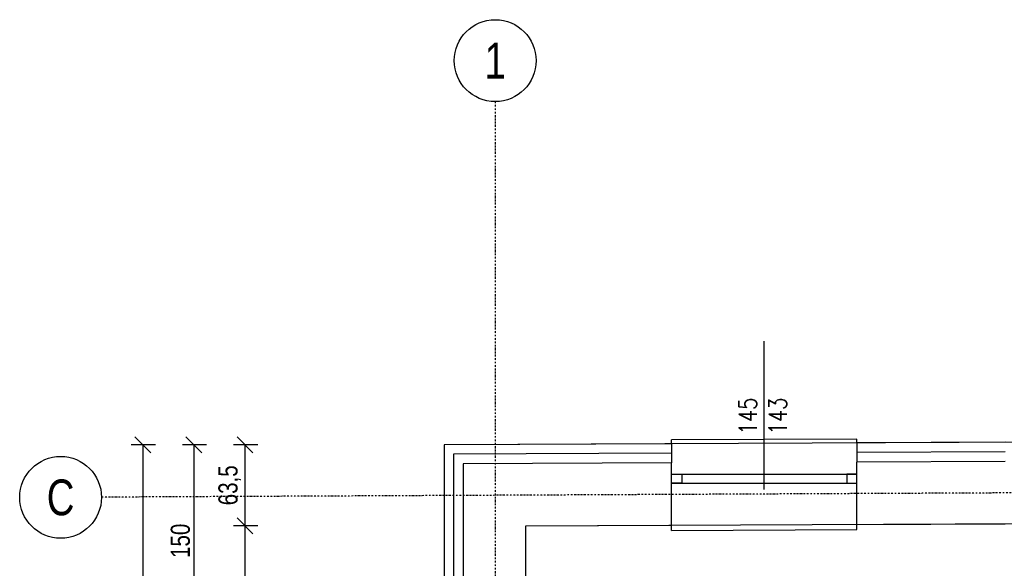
# Model space of a CAD drawing. Header units: centimetres. Extents: x 0 to 55409, y -2708 to 14680.
# Tile 31 of 215: x 29207 to 29978, y 5681 to 6110. Entities that reach past the tile are written whole.
import ezdxf
from ezdxf.enums import TextEntityAlignment as Align

# ---------------------------------------------------------------- set-up
doc = ezdxf.new("R2010")
doc.units = ezdxf.units.CM
doc.header["$LTSCALE"] = 0.01
doc.linetypes.add('DASHDOT', pattern=[25.4, 12.7, -6.35, 0, -6.35])
for name, color, linetype in [('A_drzwi opis istniejące', 161, 'Continuous'), ('A_Ściany istniejące', 9, 'Continuous'), ('CKDRZWI_OPIS', 3, 'Continuous'), ('CKIZOLACJE', 2, 'Continuous'), ('CKOKNA', 4, 'Continuous'), ('CKOTOCZKI', 1, 'Continuous'), ('CKSIATKA', 7, 'DASHDOT'), ('CKSIATKA_OPIS', 3, 'Continuous'), ('CKWYMIAR', 3, 'Continuous'), ('PODKŁAD STAN ISTNIEJĄCY', 7, 'Continuous')]:
    doc.layers.add(name, color=color, linetype=linetype)
doc.layers.add('CKPOM_POWIERZ', color=1, linetype='Continuous', plot=False)
doc.layers.add('POWIERZCHNIA ZABUDOWY', color=111, linetype='Continuous', plot=False)
doc.styles.add('RomanS', font='romans.shx', dxfattribs={"width": 0.8})
doc.styles.add('SIMPLEX', font='simplex.shx', dxfattribs={"width": 0.7, "height": 17})
doc.styles.get("Standard").update_dxf_attribs({"font": 'ic-simplex.shx', "width": 0.8})
doc.linetypes.add('IZOLACJA_CIEPLNA_OS', pattern='A,0.001,[220,CADKON.SHX,S=0.05,R=0,X=0,Y=0],-1,[220,CADKON.SHX,S=0.05,R=180,X=1,Y=0],-1', length=2.001)
doc.dimstyles.new('Kopia2 CADKON cm', dxfattribs={"dimscale": 5, "dimtxt": 3, "dimasz": 2.5, "dimexe": 1.8, "dimexo": 5, "dimgap": 0.6, "dimtad": 1, "dimrnd": 0.5, "dimtxsty": 'Standard', "dimblk1": 'OBLIQUE', "dimblk2": 'OBLIQUE', "dimsah": 1, "dimcen": 2.5, "dimadec": 1, "dimazin": 2, "dimtfac": 1, "dimtix": 1, "dimtmove": 2, "dimatfit": 3, "dimldrblk": 'OPEN30', "dimfxl": 2, "dimfxlon": 1, "dimtfill": 1, "dimtolj": 1, "dimarcsym": 0})

# ---------------------------------------------------------------- blocks, each defined once
blk = doc.blocks.new('A$7E8718815272C8')
at = {"layer": 'A_Ściany istniejące'}
for p, q in [((163, 0.72), (0, 0)), ((0, 0), (0, -130.25)), ((423.99, 1.89), (307.99, 1.37)), ((49, -48.5), (163, -47.99)), ((49, -130.25), (49, -48.5)), ((307.99, -47.31), (423.99, -46.76))]:
    blk.add_line(p, q, dxfattribs=at)
for points in [[(163, -47.99), (163, 0.72)], [(307.99, -47.31), (307.99, 1.37)]]:
    blk.add_lwpolyline(points, dxfattribs=at)
at = {"layer": 'CKOKNA'}
for p, q in [((307.99, 19.39), (163, 18.73)), ((163, -7.98), (307.99, -7.98)), ((163, -14.99), (307.99, -14.98)), ((163, -51.99), (307.99, -51.3))]:
    blk.add_line(p, q, dxfattribs=at)
for points in [[(163, 15.73), (163, 18.73)], [(307.99, 16.39), (307.99, 19.39)], [(163, -51.99), (163, -47.99)], [(307.99, -51.3), (307.99, -47.3)]]:
    blk.add_lwpolyline(points, dxfattribs=at)
for points in [[(170.96, -14.98), (163, -14.99), (163, -7.98), (170.96, -7.98)], [(299.99, -14.98), (307.99, -14.98), (307.99, -7.98), (299.99, -7.98)]]:
    blk.add_lwpolyline(points, close=True, dxfattribs=at)
at = {"layer": 'CKOTOCZKI'}
blk.add_lwpolyline([(235.5, -19.97), (235.5, 95.96)], dxfattribs=at)
at = {"layer": 'A_drzwi opis istniejące', "style": 'SIMPLEX', "width": 0.8}
for tag, p in [('230', (1043.61, -607.59)), ('200', (1068.26, -607.78)), ('200', (1828.36, -1338.28)), ('90', (1803.7, -1338.09))]:
    blk.add_attdef(tag, text='', height=16, rotation=90, dxfattribs=at).set_placement(p, align=Align.CENTER)
for tag, p in [('80', (1900.82, -1184.7)), ('200', (1900.63, -1209.35))]:
    blk.add_attdef(tag, text='', height=16, dxfattribs=at).set_placement(p, align=Align.CENTER)
at = {"layer": 'CKDRZWI_OPIS', "insert": (215.7, 6.22), "char_height": 14, "width": 62.286, "attachment_point": 1, "rotation": 90, "style": 'RomanS'}
blk.add_mtext('\\pqc;145\\P143', dxfattribs=at)
blk = doc.blocks.new('_OBLIQUE')
at = {"color": 0, "linetype": 'ByBlock'}
blk.add_line((-0.5, -0.5), (0.5, 0.5), dxfattribs=at)
blk = doc.blocks.new('*D484')
at = {"layer": 'CKWYMIAR', "color": 0, "lineweight": -2}
for p, q in [((29393.5, 5777.54), (29374.5, 5777.54)), ((29383.5, 5777.54), (29383.5, 5714.1)), ((29393.5, 5714.1), (29374.5, 5714.1))]:
    blk.add_line(p, q, dxfattribs=at)
at = {"layer": 'CKWYMIAR', "color": 0, "lineweight": -2, "xscale": 12.5, "yscale": 12.5, "zscale": 12.5}
for p, rotation in [((29383.5, 5777.54), 90), ((29383.5, 5714.1), 270)]:
    blk.add_blockref('_OBLIQUE', p, dxfattribs=dict(at, rotation=rotation))
at = {"layer": 'CKWYMIAR', "color": 0, "lineweight": -3, "insert": (29371.58, 5745.82), "char_height": 15, "attachment_point": 5, "rotation": 90, "bg_fill": 3, "box_fill_scale": 1.1, "bg_fill_color": 256, "bg_fill_true_color": 13158600, "bg_fill_transparency": 0}
blk.add_mtext('\\A1;63,5', dxfattribs=at)
blk = doc.blocks.new('_Open30')
at = {"color": 0, "linetype": 'ByBlock', "lineweight": -2}
for p, q in [((-1, 0.268), (0, 0)), ((0, 0), (-1, -0.268)), ((0, 0), (-1, 0))]:
    blk.add_line(p, q, dxfattribs=at)
blk = doc.blocks.new('*D485')
at = {"layer": 'CKWYMIAR', "color": 0, "lineweight": -2}
for p, q in [((29393.5, 5714.1), (29374.5, 5714.1)), ((29383.5, 5714.1), (29383.5, 5150.1)), ((29393.5, 5150.1), (29374.5, 5150.1))]:
    blk.add_line(p, q, dxfattribs=at)
at = {"layer": 'CKWYMIAR', "color": 0, "lineweight": -2, "xscale": 12.5, "yscale": 12.5, "zscale": 12.5}
for p, rotation in [((29383.5, 5714.1), 90), ((29383.5, 5150.1), 270)]:
    blk.add_blockref('_OBLIQUE', p, dxfattribs=dict(at, rotation=rotation))
at = {"layer": 'CKWYMIAR', "color": 0, "lineweight": -3, "insert": (29373, 5432.1), "char_height": 15, "attachment_point": 5, "rotation": 90, "bg_fill": 3, "box_fill_scale": 1.1, "bg_fill_color": 256, "bg_fill_true_color": 13158600, "bg_fill_transparency": 0}
blk.add_mtext('\\A1;564', dxfattribs=at)
blk = doc.blocks.new('*D487')
at = {"layer": 'CKWYMIAR', "color": 0, "lineweight": -2}
for p, q in [((29353.5, 5777.54), (29334.5, 5777.54)), ((29343.5, 5777.54), (29343.5, 5627.35)), ((29353.5, 5627.35), (29334.5, 5627.35))]:
    blk.add_line(p, q, dxfattribs=at)
at = {"layer": 'CKWYMIAR', "color": 0, "lineweight": -2, "xscale": 12.5, "yscale": 12.5, "zscale": 12.5}
for p, rotation in [((29343.5, 5777.54), 90), ((29343.5, 5627.35), 270)]:
    blk.add_blockref('_OBLIQUE', p, dxfattribs=dict(at, rotation=rotation))
at = {"layer": 'CKWYMIAR', "color": 0, "lineweight": -3, "insert": (29333, 5702.45), "char_height": 15, "attachment_point": 5, "rotation": 90, "bg_fill": 3, "box_fill_scale": 1.1, "bg_fill_color": 256, "bg_fill_true_color": 13158600, "bg_fill_transparency": 0}
blk.add_mtext('\\A1;150', dxfattribs=at)
blk = doc.blocks.new('*D490')
at = {"layer": 'CKWYMIAR', "color": 0, "lineweight": -2}
for p, q in [((29313.5, 5777.54), (29294.5, 5777.54)), ((29303.5, 5777.54), (29303.5, 5087.1)), ((29313.5, 5087.1), (29294.5, 5087.1))]:
    blk.add_line(p, q, dxfattribs=at)
at = {"layer": 'CKWYMIAR', "color": 0, "lineweight": -2, "xscale": 12.5, "yscale": 12.5, "zscale": 12.5}
for p, rotation in [((29303.5, 5777.54), 90), ((29303.5, 5087.1), 270)]:
    blk.add_blockref('_OBLIQUE', p, dxfattribs=dict(at, rotation=rotation))
at = {"layer": 'CKWYMIAR', "color": 0, "lineweight": -3, "insert": (29291.58, 5432.32), "char_height": 15, "attachment_point": 5, "rotation": 90, "bg_fill": 3, "box_fill_scale": 1.1, "bg_fill_color": 256, "bg_fill_true_color": 13158600, "bg_fill_transparency": 0}
blk.add_mtext('\\A1;690,5', dxfattribs=at)
blk = doc.blocks.new('A$7E8A383135198')
at = {"layer": 'CKSIATKA', "ltscale": 10}
for p, q in [((40, 268.18), (40, -990.38)), ((2215, -29.35), (-268, -40.99))]:
    blk.add_line(p, q, dxfattribs=at)
at = {"layer": 'CKSIATKA_OPIS'}
for centre in [(40, 300.18), (40, 300.18), (-300, -41.14), (-300, -41.14)]:
    blk.add_circle(centre, 32, dxfattribs=at)
at = {"layer": 'CKSIATKA_OPIS', "width": 0.8}
for s, p in [('1', (40, 300.18)), ('C', (-300, -41.14)), ('C', (-300, -41.14))]:
    blk.add_text(s, height=28, dxfattribs=at).set_placement(p, align=Align.MIDDLE)

msp = doc.modelspace()

# ---------------------------------------------------------------- linework, layer by layer
at = {"layer": 'CKIZOLACJE'}
for p, q in [((29717.233, 5778.337), (29717.233, 5763.32)), ((29862.231, 5778.989), (29862.231, 5763.973))]:
    msp.add_line(p, q, dxfattribs=at)
for points in [[(29717.233, 5778.337), (29539.236, 5777.537), (29539.236, 5627.354)], [(29978.23, 5779.51), (29862.231, 5778.989)]]:
    msp.add_lwpolyline(points, dxfattribs=at)
at = {"layer": 'CKIZOLACJE', "linetype": 'IZOLACJA_CIEPLNA_OS', "ltscale": 5.5}
for points in [[(29717.233, 5770.837), (29546.736, 5770.071), (29546.736, 5632.354)], [(29978.23, 5772.01), (29862.231, 5771.489)]]:
    msp.add_lwpolyline(points, dxfattribs=at)
at = {"layer": 'CKPOM_POWIERZ'}
msp.add_lwpolyline([(29616.644, 5226.104, 0.0000171), (29603.236, 5226.104, 0.0000171), (29603.234, 5714.104), (31730.236, 5724.076), (31730.236, 5161.611), (30722.051, 5161.611), (30722.14, 5150.104), (29616.644, 5150.104)], format="xyb", close=True, dxfattribs=at)

# ---------------------------------------------------------------- block references
at = {"layer": 'PODKŁAD STAN ISTNIEJĄCY'}
msp.add_blockref('A$7E8718815272C8', (29554.236, 5762.604), dxfattribs=at)

# ---------------------------------------------------------------- next in the draw order: dimensions: what is measured, and where the dimension line sits
at = {"layer": 'CKWYMIAR', "lineweight": -3}
dim = msp.add_linear_dim(base=(29383.502, 5714.104), p1=(29539.236, 5777.537), p2=(29603.234, 5714.104), angle=90, dimstyle='Kopia2 CADKON cm', override={"dimtxt": 3}, dxfattribs=at)
dim.commit()
dim.dimension.update_dxf_attribs({"geometry": '*D484', "text_midpoint": (29371.577, 5745.821)})

# ---------------------------------------------------------------- next in the draw order: dimensions: what is measured, and where the dimension line sits
dim = msp.add_linear_dim(base=(29383.502, 5150.104), p1=(29603.234, 5714.104), p2=(29616.644, 5150.104), angle=90, dimstyle='Kopia2 CADKON cm', override={"dimtxt": 3}, dxfattribs=at)
dim.commit()
dim.dimension.update_dxf_attribs({"geometry": '*D485', "text_midpoint": (29373.002, 5432.104)})

# ---------------------------------------------------------------- next in the draw order: dimensions: what is measured, and where the dimension line sits
dim = msp.add_linear_dim(base=(29343.502, 5627.354), p1=(29539.236, 5777.537), p2=(29539.236, 5627.354), angle=90, dimstyle='Kopia2 CADKON cm', override={"dimtxt": 3}, dxfattribs=at)
dim.commit()
dim.dimension.update_dxf_attribs({"geometry": '*D487', "text_midpoint": (29333.002, 5702.446)})

# ---------------------------------------------------------------- next in the draw order: dimensions: what is measured, and where the dimension line sits
dim = msp.add_linear_dim(base=(29303.502, 5087.104), p1=(29539.236, 5777.537), p2=(29539.236, 5087.104), angle=90, dimstyle='Kopia2 CADKON cm', override={"dimtxt": 3}, dxfattribs=at)
dim.commit()
dim.dimension.update_dxf_attribs({"geometry": '*D490', "text_midpoint": (29291.577, 5432.321)})

# ---------------------------------------------------------------- next in the draw order: linework, layer by layer
at = {"layer": 'POWIERZCHNIA ZABUDOWY'}
msp.add_lwpolyline([(29539.236, 5777.537), (29539.236, 5087.104), (30795.736, 5087.104), (30795.736, 4398.104), (32304.236, 4398.104), (32304.236, 4558.252), (32721.236, 4558.252), (32721.236, 5787.604), (31784.236, 5787.604), (29539.236, 5777.537)], dxfattribs=at)

# ---------------------------------------------------------------- next in the draw order: block references
at = {"layer": 'CKIZOLACJE'}
msp.add_blockref('A$7E8A383135198', (29539.236, 5777.537), dxfattribs=at)

doc.saveas('drawing.dxf')
